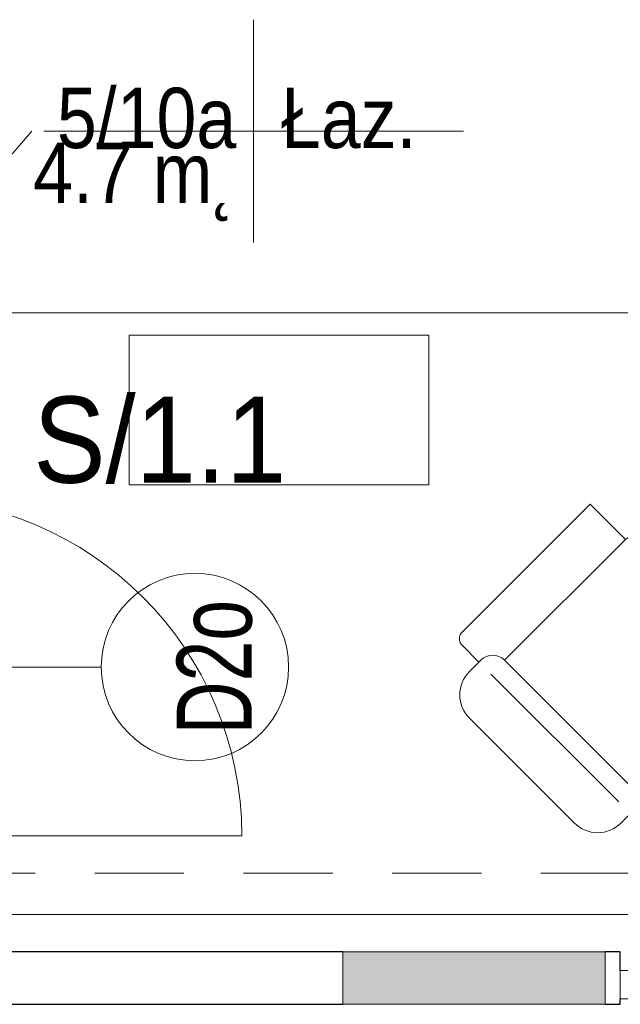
# Model space of a CAD drawing. Header units: centimetres. Extents: x -1631 to 1829, y -257 to 3158.
# Tile 69 of 128: x 806 to 966, y 108 to 371. Entities that reach past the tile are written whole.
import ezdxf

# ---------------------------------------------------------------- set-up
doc = ezdxf.new("R2010")
doc.units = ezdxf.units.CM
doc.linetypes.add('Ponad', pattern=[39.688, 23.813, -15.875])
for name, color, linetype, lineweight in [('A-ANNO-DIMS', 211, 'Continuous', 13), ('A-ANNO-DIMS-100', 211, 'Continuous', 13), ('A-ANNO-NOTE', 131, 'Continuous', 9), ('A-AREA-IDEN', 2, 'Continuous', 13), ('A-DETL-GENF', 92, 'Continuous', 9), ('A-DETL-MEDM', 33, 'Continuous', 13), ('A-DOOR', 31, 'Continuous', 13), ('A-FLOR-OVHD', 1, 'Ponad', 9), ('A-GLAZ', 151, 'Continuous', 13), ('A-WALL', 113, 'Continuous', 13), ('A-WALL-IDEN', 211, 'Continuous', 13), ('A-WALL-PATT', 111, 'Continuous', 13), ('I-FURN', 30, 'Continuous', 9)]:
    doc.layers.add(name, color=color, linetype=linetype, lineweight=lineweight)
doc.styles.add('Arial Narrow_5', font='ARIALN.TTF', dxfattribs={"height": 20})
doc.styles.add('Arial_1', font='arial.ttf', dxfattribs={"width": 0.7, "height": 20})
doc.styles.add('Arial_11', font='arial.ttf', dxfattribs={"width": 0.85, "height": 23})
doc.styles.add('Arial_12', font='arial.ttf', dxfattribs={"width": 0.9, "height": 23})
doc.dimstyles.new('Diagonal_1_100__0__wewnętrzne_1', dxfattribs={"dimscale": 30.48, "dimtxt": 20.468619, "dimasz": 0.656168, "dimexe": 0.164042, "dimexo": 0.0625, "dimgap": 0.032808, "dimtad": 1, "dimdec": 0, "dimdsep": 46, "dimtxsty": 'Arial Narrow_5', "dimblk1": 'OBLIQUE', "dimblk2": 'OBLIQUE', "dimsah": 1, "dimcen": 0.09, "dimazin": 0, "dimtfac": 1, "dimtdec": 4, "dimtix": 1, "dimtmove": 0, "dimatfit": 3, "dimfxl": 0.164042, "dimfxlon": 1, "dimtvp": 1, "dimtolj": 1, "dimtzin": 0, "dimarcsym": 2})

# ---------------------------------------------------------------- blocks, each defined once
blk = doc.blocks.new('DRZWI 1S - automatyczna etykieta - Drzwi 90 _łazienkowe_-2401369-5_piętro III __10_50 m_ - stan projektowany')
at = {"layer": 'A-DETL-GENF'}
for p, q in [((-50.5, 7.5), (-50.5, -2)), ((-45, 7.5), (-50.5, 7.5)), ((-45, -2), (-45, 7.5)), ((50.5, 7.5), (45, 7.5)), ((45, 7.5), (45, -2)), ((50.5, -2), (50.5, 7.5)), ((-50.5, -2), (-45, -2)), ((45, -2), (50.5, -2))]:
    blk.add_line(p, q, dxfattribs=at)
at = {"layer": 'A-DETL-MEDM', "lineweight": 25}
for p, q in [((-45, 7.5), (-50.5, 7.5)), ((-50.5, 7.5), (-50.5, -2)), ((-45, -2), (-45, 7.5)), ((45, -2), (45, 7.5)), ((45, 7.5), (50.5, 7.5)), ((50.5, 7.5), (50.5, -2)), ((-50.5, -2), (-45, -2)), ((50.5, -2), (45, -2))]:
    blk.add_line(p, q, dxfattribs=at)
at = {"layer": 'A-DOOR'}
blk.add_line((45, 7.5), (45, 97.5), dxfattribs=at)
blk.add_arc((45, 7.5), 90, 90, 180, dxfattribs=at)
blk = doc.blocks.new('fotel - kanapa-2455244-5_piętro III __10_50 m_ - stan projektowany')
at = {"layer": 'I-FURN'}
for p, q in [((-43.88, 33.89), (-4.28, 33.89)), ((-52.65, 20.72), (-52.65, 25.11)), ((4.5, 25.11), (4.5, 20.72)), ((-52.65, 21.53), (-58.79, 21.53)), ((-48.26, 21.53), (0, 21.53)), ((4.59, 21.53), (10.73, 21.53)), ((-61.42, -29.29), (-61.42, 18.9)), ((13.36, 18.9), (13.36, -29.29)), ((-48.26, 16.34), (-48.26, -29.29)), ((0, 16.34), (-48.26, 16.34)), ((0, 16.34), (0, -29.29)), ((-48.26, -29.29), (-61.42, -29.29)), ((13.36, -29.29), (0, -29.29)), ((-2.63, -31.93), (-45.63, -31.93))]:
    blk.add_line(p, q, dxfattribs=at)
for centre, radius, start, end in [((-43.88, 25.11), 8.77, 90, 180), ((-4.28, 25.11), 8.77, 0, 90), ((-58.79, 18.9), 2.63, 90, 180), ((10.73, 18.9), 2.63, 360, 90), ((-48.26, 20.72), 4.39, 180, 270), ((0.11, 20.72), 4.39, 270, 360), ((-45.63, -29.29), 2.63, 180, 270), ((-2.63, -29.29), 2.63, 270, 0)]:
    blk.add_arc(centre, radius, start, end, dxfattribs=at)
blk = doc.blocks.new('Okno - automatyczna etykieta - 200x165 _projektowane_-2623157-5_piętro III __10_50 m_ - stan projektowany')
at = {"layer": 'A-GLAZ'}
for p, q in [((-92.5, 5.5), (-100, 5.5)), ((-100, 5.5), (-100, -2)), ((-100, 5.5), (100, 5.5)), ((-92.5, 3.5), (-92.5, 5.5)), ((92.5, 5.5), (-92.5, 5.5)), ((100, 5.5), (92.5, 5.5)), ((92.5, 5.5), (92.5, 3.5)), ((100, -2), (100, 5.5)), ((-87, 3.5), (-94.5, 3.5)), ((-94.5, 3.5), (-94.5, -2)), ((-94.5, -2), (-94.5, 3.5)), ((-94.5, 3.5), (-92.5, 3.5)), ((-87, 0.75), (-87, 3.5)), ((87, 3.5), (-87, 3.5)), ((94.5, 3.5), (87, 3.5)), ((87, 3.5), (87, 0.75)), ((92.5, 3.5), (94.5, 3.5)), ((94.5, -2), (94.5, 3.5)), ((94.5, 3.5), (94.5, -2)), ((88, 0.75), (-88, 0.75)), ((-88, 0.75), (-88, -0.25)), ((-88, -0.25), (-88, 0.75)), ((-88, 0.75), (-87, 0.75)), ((2.5, 2.25), (-2.5, 2.25)), ((-2.5, 2.25), (-2.5, -1.75)), ((2.5, -1.75), (2.5, 2.25)), ((87, 0.75), (88, 0.75)), ((88, -0.25), (88, 0.75)), ((88, 0.75), (88, -0.25)), ((-100, -2), (-94.5, -2)), ((-94.5, -2), (-95.5, -2)), ((-95.5, -2), (-95.5, -3)), ((-88, -0.25), (88, -0.25)), ((-87, -0.25), (-88, -0.25)), ((-87, -3), (-87, -0.25)), ((-2.5, -1.75), (2.5, -1.75)), ((87, -0.25), (87, -3)), ((88, -0.25), (87, -0.25)), ((95.5, -2), (94.5, -2)), ((94.5, -2), (100, -2)), ((95.5, -3), (95.5, -2)), ((-95.5, -3), (-87, -3)), ((87, -3), (-87, -3)), ((87, -3), (95.5, -3))]:
    blk.add_line(p, q, dxfattribs=at)
blk = doc.blocks.new('METKA_POMIESZCZENIA2 - Rozbudowana krótka - bez ramki-2403173-5_piętro III __10_50 m_ - stan projektowany')
at = {"layer": 'A-AREA-IDEN'}
for p, q in [((0, 0.425), (0, 0)), ((0.0976, 0), (-0.8, 0)), ((-0.8, 0), (0.8, 0)), ((0, 0), (0, -0.425))]:
    blk.add_line(p, q, dxfattribs=at)
blk = doc.blocks.new('DIMBLOCK162-5_piętro III __10_50 m_ - stan projektowany')
at = {"layer": 'A-ANNO-DIMS-100', "transparency": 16777216}
for p, q in [((775.38, 292.9), (785.38, 302.9)), ((1203.38, 292.9), (1213.38, 302.9)), ((775.38, 287.9), (775.38, 297.9)), ((1203.38, 287.9), (1203.38, 297.9)), ((775.38, 292.9), (765.38, 282.9)), ((1203.38, 292.9), (775.38, 292.9)), ((775.38, 292.9), (775.38, 287.9)), ((1203.38, 292.9), (1193.38, 282.9)), ((1203.38, 292.9), (1203.38, 287.9))]:
    blk.add_line(p, q, dxfattribs=at)
at = {"layer": 'A-ANNO-DIMS-100', "color": 0, "transparency": 16777216, "insert": (970.37, 319.75), "char_height": 20, "width": 45.6158, "attachment_point": 1, "line_spacing_factor": 0.974696, "style": 'Arial Narrow_5'}
blk.add_mtext('428', dxfattribs=at)
blk = doc.blocks.new('_Oblique')
at = {"color": 0, "linetype": 'ByBlock', "lineweight": -2}
blk.add_line((-0.5, -0.5), (0.5, 0.5), dxfattribs=at)
blk = doc.blocks.new('ET sciana_AT7 - 10mm-2270614-5_piętro III __10_50 m_ - stan projektowany')
at = {"layer": 'A-WALL-IDEN'}
for p, q in [((-0.4, 0.196875), (0.4, 0.196875)), ((-0.4, -0.203125), (-0.4, 0.196875)), ((0.4, 0.196875), (0.4, -0.203125)), ((-0.4, -0.203125), (0.4, -0.203125))]:
    blk.add_line(p, q, dxfattribs=at)

msp = doc.modelspace()

# ---------------------------------------------------------------- hatches: boundary and pattern name
at = {"layer": 'A-WALL-PATT'}
h = msp.add_hatch(color=9, dxfattribs=at)
h.paths.add_polyline_path([(667.38, 108.33), (702.38, 108.33), (702.38, 122.33), (667.38, 122.33)], flags=0)
h.paths.add_polyline_path([(892.38, 108.33), (962.38, 108.33), (962.38, 122.33), (892.38, 122.33)], flags=0)
h.paths.add_polyline_path([(1166.38, 108.33), (1187.38, 108.33), (1187.38, 122.33), (1166.38, 122.33), (1166.38, 109.83)], flags=0)

# ---------------------------------------------------------------- linework, layer by layer
at = {"layer": 'A-ANNO-NOTE', "lineweight": 13}
msp.add_line((737.88, 198.33), (827.88, 198.33), dxfattribs=at)
msp.add_line((737.88, 198.33), (827.88, 198.33), dxfattribs=at)
msp.add_circle((852.88, 198.33), 25, dxfattribs=at)
at = {"layer": 'A-AREA-IDEN'}
msp.add_line((691.62, 205.71), (809.39, 341.34), dxfattribs=at)
at = {"layer": 'A-FLOR-OVHD'}
msp.add_line((667.38, 143.33), (1172.38, 143.33), dxfattribs=at)
at = {"layer": 'A-WALL', "lineweight": 9}
for p, q in [((775.38, 132.33), (1203.38, 132.33)), ((962.38, 122.33), (892.38, 122.33)), ((892.38, 108.33), (962.38, 108.33))]:
    msp.add_line(p, q, dxfattribs=at)
at = {"layer": 'A-WALL', "color": 7, "lineweight": 25}
for p, q in [((892.38, 122.33), (702.38, 122.33)), ((966.38, 122.33), (962.38, 122.33)), ((966.38, 117.33), (966.38, 122.33)), ((702.38, 108.33), (892.38, 108.33)), ((962.38, 108.33), (966.38, 108.33)), ((966.38, 108.33), (966.38, 109.83))]:
    msp.add_line(p, q, dxfattribs=at)
at = {"layer": 'A-WALL'}
for p, q in [((892.38, 122.33), (892.38, 108.33)), ((962.38, 108.33), (962.38, 122.33))]:
    msp.add_line(p, q, dxfattribs=at)

# ---------------------------------------------------------------- block references
at = {"layer": 'A-AREA-IDEN', "xscale": 69.99999999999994, "yscale": 69.99999999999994, "zscale": 69.99999999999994}
msp.add_blockref('METKA_POMIESZCZENIA2 - Rozbudowana krótka - bez ramki-2403173-5_piętro III __10_50 m_ - stan projektowany', (868.54, 341.34), dxfattribs=at)
at = {"layer": 'A-DOOR', "rotation": 270.0000000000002}
msp.add_blockref('DRZWI 1S - automatyczna etykieta - Drzwi 90 _łazienkowe_-2401369-5_piętro III __10_50 m_ - stan projektowany', (767.88, 198.33), dxfattribs=at)
at = {"layer": 'A-GLAZ', "rotation": 180}
msp.add_blockref('Okno - automatyczna etykieta - 200x165 _projektowane_-2623157-5_piętro III __10_50 m_ - stan projektowany', (1066.38, 115.33), dxfattribs=at)
at = {"layer": 'A-WALL-IDEN', "xscale": 99.99999999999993, "yscale": 99.99999999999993, "zscale": 99.99999999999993}
msp.add_blockref('ET sciana_AT7 - 10mm-2270614-5_piętro III __10_50 m_ - stan projektowany', (875.3, 267.25), dxfattribs=at)
at = {"layer": 'I-FURN', "rotation": 134.9999999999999}
msp.add_blockref('fotel - kanapa-2455244-5_piętro III __10_50 m_ - stan projektowany', (947.05, 211.68), dxfattribs=at)

# ---------------------------------------------------------------- texts
at = {"layer": 'A-ANNO-NOTE', "lineweight": 211, "insert": (858.17, 198.3), "char_height": 20, "width": 37.03, "attachment_point": 5, "rotation": 90, "line_spacing_factor": 0.936439, "style": 'Arial_1'}
msp.add_mtext('\\pxqc,t4.445,8.89,13.335,17.78,22.225,26.67,31.115,35.56,40.005,44.45,48.895,53.34,57.785,62.23,66.675,71.12,75.565,80.01,84.455,88.9,93.345,97.79,102.235,106.68,111.125,115.57,120.015,124.46,128.905,133.35,137.795,142.24;{D2o}', dxfattribs=at)
at = {"layer": 'A-AREA-IDEN', "char_height": 16.1, "line_spacing_factor": 0.936439, "style": 'Arial_11'}
for s, insert, width, attachment_point in [('\\pt84.99995,169.9999,255.00008,340.00003,424.99998,509.99993,595.00011,680.00006,765.00001,849.99996,934.99991,1020.00009,1105.00004,1189.99999,1274.99994,1359.99989,1445.00007,1530.00002,1614.99997,1699.99992,1785.0001,1870.00005,1955,2039.99995,2124.9999,2210.00008,2295.00003,2379.99998,2464.99993,2550.00011,2635.00006,2720.00001;Łaz.', (875.84, 336.59), 36.2355, 7), ('\\pxqr,t3.69565,7.3913,11.08696,14.78261,18.47826,22.17391,25.86957,29.56522,33.26087,36.95652,40.65217,44.34783,48.04348,51.73913,55.43478,59.13043,62.82609,66.52174,70.21739,73.91304,77.6087,81.30435,85,88.69565,92.3913,96.08696,99.78261,103.47826,107.17391,110.86957,114.56522,118.26087;{5/10a}', (863.89, 336.59), 47.6, 9), ('\\pt84.99995,169.9999,255.00008,340.00003,424.99998,509.99993,595.00011,680.00006,765.00001,849.99996,934.99991,1020.00009,1105.00004,1189.99999,1274.99994,1359.99989,1445.00007,1530.00002,1614.99997,1699.99992,1785.0001,1870.00005,1955,2039.99995,2124.9999,2210.00008,2295.00003,2379.99998,2464.99993,2550.00011,2635.00006,2720.00001;4.7 m˛', (863.89, 338.26), 53.55, 3)]:
    msp.add_mtext(s, dxfattribs=dict(at, insert=insert, width=width, attachment_point=attachment_point))
at = {"layer": 'A-WALL-IDEN', "insert": (843.51, 258.85), "char_height": 23, "width": 67.32, "attachment_point": 5, "line_spacing_factor": 0.936439, "style": 'Arial_12'}
msp.add_mtext('\\pxqc,t4.96957,9.93913,14.9087,19.87826,24.84783,29.81739,34.78696,39.75652,44.72609,49.69565,54.66522,59.63478,64.60435,69.57391,74.54348,79.51304,84.48261,89.45217,94.42174,99.3913,104.36087,109.33043,114.3,119.26957,124.23913,129.2087,134.17826,139.14783,144.11739,149.08696,154.05652,159.02609;{S/1.1}', dxfattribs=at)

# ---------------------------------------------------------------- dimensions: what is measured, and where the dimension line sits
at = {"layer": 'A-ANNO-DIMS'}
dim = msp.add_linear_dim(base=(775.38, 292.9), p1=(1203.38, 287.9), p2=(775.38, 287.9), dimstyle='Diagonal_1_100__0__wewnętrzne_1', override={"dimpost": '<>', "dimfxl": 428}, dxfattribs=at)
dim.commit()
dim.dimension.update_dxf_attribs({"geometry": 'DIMBLOCK162-5_piętro III __10_50 m_ - stan projektowany', "text_midpoint": (989.38, 304.11)})

doc.saveas('drawing.dxf')
